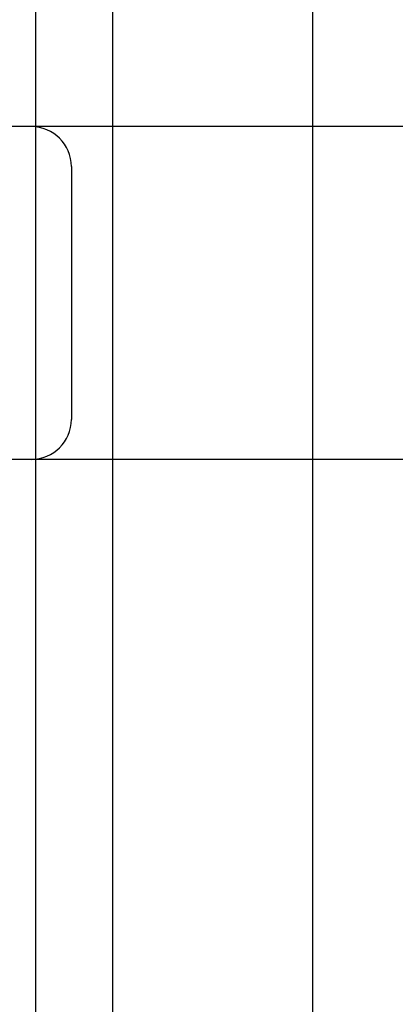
# Model space of a CAD drawing. Header units: inches. Extents: x 0 to 283, y 0 to 183.
# Tile 55 of 70: x 98.661 to 98.802, y 95.68 to 96.05. Entities that reach past the tile are written whole.
import ezdxf

# ---------------------------------------------------------------- set-up
doc = ezdxf.new("R2010")
doc.units = ezdxf.units.IN
doc.header["$LTSCALE"] = 15.583333
doc.header["$MEASUREMENT"] = 0
doc.linetypes.add('HIDDEN', pattern=[0.2, 0.1, -0.1])
doc.layers.add('DEFAULT_2', color=8, linetype='HIDDEN')
doc.layers.add('RIGHTHAND_DOOR_ASSEMBLY', color=7, linetype='CONTINUOUS')

msp = doc.modelspace()

# ---------------------------------------------------------------- linework, layer by layer
at = {"layer": 'DEFAULT_2', "color": 8, "linetype": 'HIDDEN'}
for p, q in [((98.69591, 91.54281), (98.69591, 97.04331)), ((100.19341, 96.00998), (97.69843, 96.00998)), ((98.68029, 95.99498), (98.68029, 95.89998)), ((99.44591, 95.88498), (98.44591, 95.88498))]:
    msp.add_line(p, q, dxfattribs=at)
for centre, start, end in [((98.66529, 95.99498), 0, 90), ((98.66529, 95.89998), 270, 360)]:
    msp.add_arc(centre, 0.015, start, end, dxfattribs=at)
at = {"layer": 'RIGHTHAND_DOOR_ASSEMBLY', "color": 8, "linetype": 'HIDDEN'}
msp.add_line((98.77091, 102.91498), (98.77091, 86.10498), dxfattribs=at)
at = {"layer": 'RIGHTHAND_DOOR_ASSEMBLY', "color": 3, "linetype": 'Continuous'}
msp.add_line((98.66691, 86.25998), (98.66691, 102.75998), dxfattribs=at)

doc.saveas('drawing.dxf')
